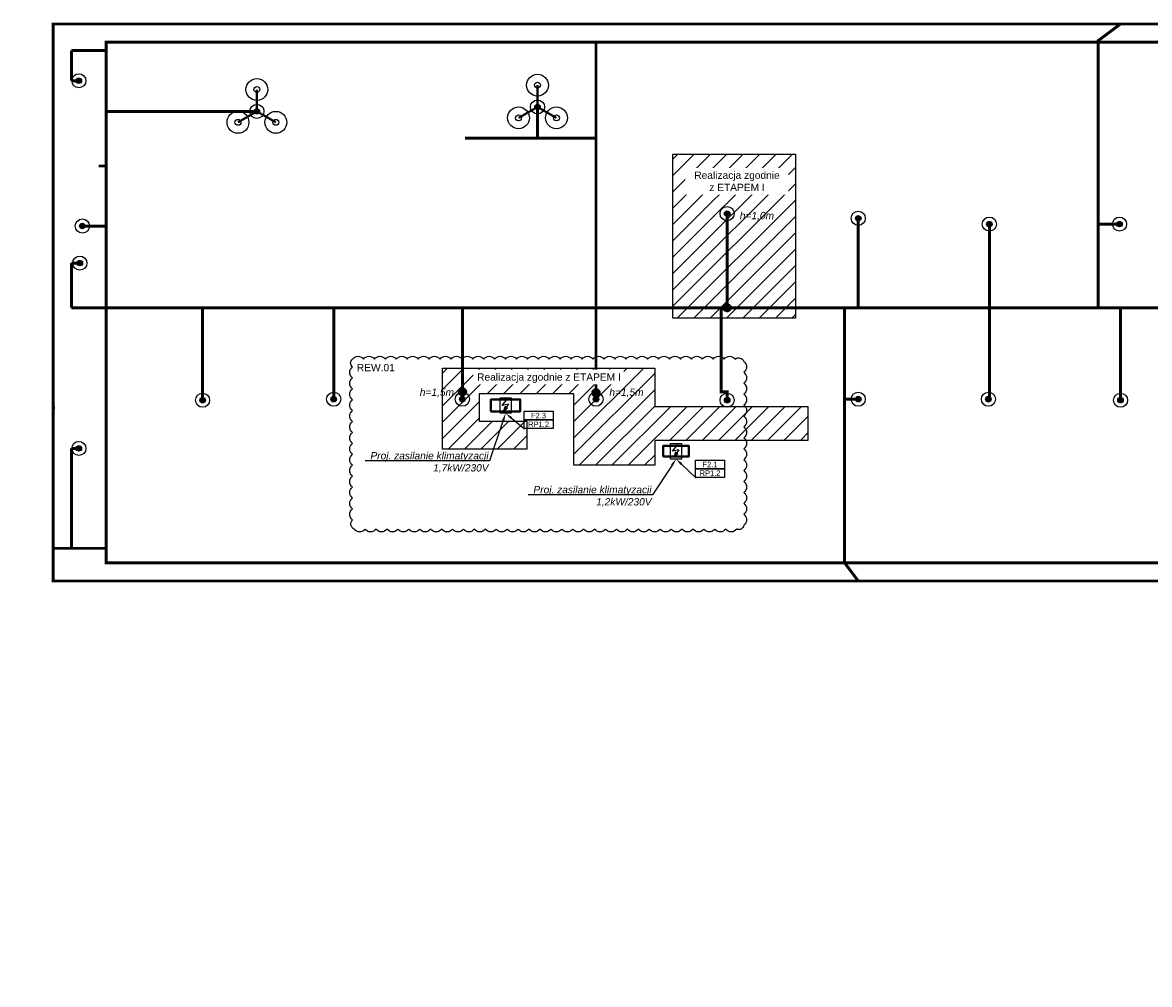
# Model space of a CAD drawing. Header units: millimetres. Extents: x 0 to 36495, y 0 to 20340.
# Tile 2 of 4: x 30493 to 33587, y 15255 to 17898. Entities that reach past the tile are written whole.
import ezdxf
from ezdxf import colors
from ezdxf.entities.mleader import LeaderData, LeaderLine
from ezdxf.enums import TextEntityAlignment as Align
from ezdxf.math import Vec2, Vec3

# ---------------------------------------------------------------- set-up
doc = ezdxf.new("R2010")
doc.units = ezdxf.units.MM
doc.linetypes.add('PHANTOM2', pattern=[1.25, 0.625, -0.125, 0.125, -0.125, 0.125, -0.125])
for name, color, linetype in [('_IE_Adresy_Obwodów', 246, 'Continuous'), ('_IE_istniejacy odgrom', 44, 'Continuous'), ('_IE_Odgrom', 24, 'PHANTOM2'), ('_IE_Odgrom_Iglice', 24, 'Continuous'), ('_IE_Opisy obwodów', 244, 'Continuous'), ('_IE_Punkty_Zasilania', 5, 'Continuous'), ('_IE_REW01', 30, 'Continuous')]:
    doc.layers.add(name, color=color, linetype=linetype)
doc.layers.add('KL_urządzenia', color=7, linetype='Continuous', lineweight=40)
doc.styles.get("Standard").update_dxf_attribs({"font": 'ARIAL.TTF'})

# ---------------------------------------------------------------- blocks, each defined once
blk = doc.blocks.new('G$C91B2A860')
at = {"layer": '_IE_istniejacy odgrom'}
h = blk.add_hatch(color=256, dxfattribs=at)
edge = h.paths.add_edge_path()
edge.add_arc((0, 0), 7.58, 0, 360)
at = {"layer": '_IE_istniejacy odgrom', "linetype": 'PHANTOM2', "ltscale": 6, "const_width": 6}
for points in [[(0, 60), (0, 0)], [(-52, -30), (0, 0)], [(52, -30), (0, 0)]]:
    blk.add_lwpolyline(points, dxfattribs=at)
at = {"layer": '_IE_istniejacy odgrom'}
for centre, radius in [((0, 60), 30), ((0, 60), 8.13), ((-52, -30), 30), ((0, 0), 19.4), ((0, 0), 7.58), ((52, -30), 30), ((-52, -30), 8.13), ((52, -30), 8.13)]:
    blk.add_circle(centre, radius, dxfattribs=at)
at = {"layer": '_IE_istniejacy odgrom', "ltscale": 20}
blk.add_circle((0, 0), 3.6, dxfattribs=at)
blk.add_circle((0, 0), 3.6, dxfattribs=at)
blk.add_circle((0, 0), 3.6, dxfattribs=at)
blk.add_circle((0, 0), 3.6, dxfattribs=at)
blk.add_circle((0, 0), 3.6, dxfattribs=at)
blk.add_circle((0, 0), 3.6, dxfattribs=at)
blk.add_circle((0, 0), 3.6, dxfattribs=at)
blk.add_circle((0, 0), 3.6, dxfattribs=at)
blk.add_circle((0, 0), 3.6, dxfattribs=at)
blk.add_circle((0, 0), 3.6, dxfattribs=at)
blk.add_circle((0, 0), 3.6, dxfattribs=at)
blk.add_circle((0, 0), 3.6, dxfattribs=at)
blk.add_circle((0, 0), 3.6, dxfattribs=at)
blk.add_circle((0, 0), 3.6, dxfattribs=at)
blk.add_circle((0, 0), 3.6, dxfattribs=at)
blk.add_circle((0, 0), 3.6, dxfattribs=at)
blk = doc.blocks.new('G$C4CD24569')
at = {"layer": '_IE_Odgrom_Iglice'}
h = blk.add_hatch(color=256, dxfattribs=at)
edge = h.paths.add_edge_path()
edge.add_arc((0, 0), 7.58, 0, 360)
for radius in [19.4, 7.58]:
    blk.add_circle((0, 0), radius, dxfattribs=at)
blk = doc.blocks.new('_punkt_zasilania')
at = {"layer": '_IE_Punkty_Zasilania'}
blk.add_hatch(color=94, dxfattribs=at).paths.add_polyline_path([(9.6, 7.2), (20, 14.8), (16.5, 16.6), (13.8, 19.1)])
at = {"layer": '_IE_Punkty_Zasilania', "color": 5}
for p, q in [((0, 42.9), (30.1, 42.9)), ((0, 0), (0, 42.9)), ((30.1, 42.9), (30.1, 0)), ((30.1, 0), (0, 0))]:
    blk.add_line(p, q, dxfattribs=at)
at = {"layer": '_IE_Punkty_Zasilania', "color": 94}
for p, q in [((5.2, 21.5), (20, 39.6)), ((23, 25.3), (5.2, 21.5)), ((23, 25.3), (9.6, 7.2)), ((13.8, 19.1), (9.6, 7.2)), ((9.6, 7.2), (20, 14.8)), ((16.5, 16.6), (13.8, 19.1)), ((20, 14.8), (16.5, 16.6))]:
    blk.add_line(p, q, dxfattribs=at)
blk = doc.blocks.new('*U36148')
at = {"layer": '_IE_Adresy_Obwodów', "color": 7}
for points in [[(-792, 474), (0, 474), (0, 237), (-792, 237)], [(-792, 237), (0, 237), (0, 0), (-792, 0)]]:
    blk.add_lwpolyline(points, close=True, dxfattribs=at)
at = {"layer": '_IE_Adresy_Obwodów', "width": 0.9, "flags": 12}
for tag, p in [('ADRES', (-396, 356)), ('ROZDZ', (-396, 119))]:
    blk.add_attdef(tag, text='', height=150, dxfattribs=at).set_placement(p, align=Align.MIDDLE)
ml = blk.add_multileader_mtext('Standard')
ml.set_content(' ')
ml.set_leader_properties()
ml.build(insert=Vec2(0, 0))
ml.multileader.update_dxf_attribs({"arrow_head_size": 200})
ctx = ml.context
ctx.base_point, ctx.arrow_head_size, ctx.plane_origin = Vec3(-784, 0), 200, Vec3(-1346, 72)
notes = []
notes.append((ctx, [(0, (1, 1, 0), (-792, 0), (1, 0), 8, [(0, [(-1301, 420), (-792, 0)], 0, [])])]))
ctx.mtext.insert, ctx.mtext.flow_direction = Vec3(-782, 2), 5
for ctx, leaders in notes:
    for number, flags, end, landing, length, lines in leaders:
        leader = LeaderData()
        leader.index, (leader.has_last_leader_line, leader.has_dogleg_vector, leader.attachment_direction) = number, flags
        leader.last_leader_point, leader.dogleg_vector, leader.dogleg_length = Vec3(end), Vec3(landing), length
        for number, points, colour, breaks in lines:
            line = LeaderLine()
            line.index, line.vertices, line.color, line.breaks = number, Vec3.list(points), colors.encode_raw_color(colour), breaks
            leader.lines.append(line)
        ctx.leaders.append(leader)
blk = doc.blocks.new('*U39703')
at = {"layer": '_IE_Adresy_Obwodów', "color": 7}
for points in [[(-792, 474), (0, 474), (0, 237), (-792, 237)], [(-792, 237), (0, 237), (0, 0), (-792, 0)]]:
    blk.add_lwpolyline(points, close=True, dxfattribs=at)
at = {"layer": '_IE_Adresy_Obwodów', "width": 0.9, "flags": 12}
for tag, p in [('ADRES', (-396, 356)), ('ROZDZ', (-396, 119))]:
    blk.add_attdef(tag, text='', height=150, dxfattribs=at).set_placement(p, align=Align.MIDDLE)
ml = blk.add_multileader_mtext('Standard')
ml.set_content(' ')
ml.set_leader_properties()
ml.build(insert=Vec2(0, 0))
ml.multileader.update_dxf_attribs({"arrow_head_size": 200})
ctx = ml.context
ctx.base_point, ctx.arrow_head_size, ctx.plane_origin = Vec3(-784, 0), 200, Vec3(-1346, 72)
ctx.text_align_type = 2
notes = []
notes.append((ctx, [(0, (1, 1, 0), (-792, 0), (1, 0), 8, [(0, [(-1328, 506), (-792, 0)], 0, [])])]))
ctx.mtext.insert, ctx.mtext.flow_direction = Vec3(-782, 2), 5
for ctx, leaders in notes:
    for number, flags, end, landing, length, lines in leaders:
        leader = LeaderData()
        leader.index, (leader.has_last_leader_line, leader.has_dogleg_vector, leader.attachment_direction) = number, flags
        leader.last_leader_point, leader.dogleg_vector, leader.dogleg_length = Vec3(end), Vec3(landing), length
        for number, points, colour, breaks in lines:
            line = LeaderLine()
            line.index, line.vertices, line.color, line.breaks = number, Vec3.list(points), colors.encode_raw_color(colour), breaks
            leader.lines.append(line)
        ctx.leaders.append(leader)

msp = doc.modelspace()

# ---------------------------------------------------------------- hatches: boundary and pattern name
at = {"transparency": 33554687}
h = msp.add_hatch(dxfattribs=at)
h.set_pattern_fill('ANSI31', color=134, scale=10)
h.set_pattern_definition([(45, (-20746.785, 1316.085), (-22.45064, 22.45064), [])])
h.paths.add_polyline_path([(32278.7, 17536), (32615, 17536), (32615, 17085.4), (32278.7, 17085.4)])
h.paths.add_polyline_path([(31645.9, 16948.1), (32228.6, 16948.1), (32228.6, 16842.9), (32006.6, 16842.9), (32006.6, 16877.5), (31746.4, 16877.5), (31746.4, 16802.5), (31877.5, 16802.5), (31877.5, 16725.8), (31645.9, 16725.8), (31645.9, 16842.9)])
h.paths.add_polyline_path([(32006.6, 16842.9), (32649, 16842.9), (32649, 16749.6), (32228.6, 16749.6), (32228.6, 16681.3), (32006.6, 16681.3)])
h.paths.add_polyline_path([(35554.3, 17476.8), (35848.6, 17476.8), (35848.6, 17278.2), (35554.3, 17278.2)])
h.paths.add_polyline_path([(36228, 16908.5), (36495.3, 16908.5), (36495.3, 16670.6), (36228, 16670.6)])
h.paths.add_polyline_path([(35559.1, 16791.5), (35846, 16791.5), (35846, 16609.7), (35559.1, 16609.7)])
at = {"layer": '_IE_istniejacy odgrom'}
h = msp.add_hatch(color=256, dxfattribs=at)
edge = h.paths.add_edge_path()
edge.add_arc((30647.6, 17737.5), 7.58, 0, 360)
h = msp.add_hatch(color=256, dxfattribs=at)
edge = h.paths.add_edge_path()
edge.add_arc((32787.3, 17359.8), 7.58, 0, 360)
h = msp.add_hatch(color=256, dxfattribs=at)
edge = h.paths.add_edge_path()
edge.add_arc((30657.2, 17338.5), 7.58, 0, 360)
h = msp.add_hatch(color=256, dxfattribs=at)
edge = h.paths.add_edge_path()
edge.add_arc((33147.3, 17343.8), 7.58, 0, 360)
h = msp.add_hatch(color=256, dxfattribs=at)
edge = h.paths.add_edge_path()
edge.add_arc((33504.6, 17343.8), 7.58, 0, 360)
h = msp.add_hatch(color=256, dxfattribs=at)
edge = h.paths.add_edge_path()
edge.add_arc((30650.3, 17236.7), 7.58, 0, 360)
h = msp.add_hatch(color=256, dxfattribs=at)
edge = h.paths.add_edge_path()
edge.add_arc((30987.3, 16860.2), 7.58, 0, 360)
h = msp.add_hatch(color=256, dxfattribs=at)
edge = h.paths.add_edge_path()
edge.add_arc((31347.3, 16862.9), 7.58, 0, 360)
h = msp.add_hatch(color=256, dxfattribs=at)
edge = h.paths.add_edge_path()
edge.add_arc((32427.3, 16860.2), 7.58, 0, 360)
h = msp.add_hatch(color=256, dxfattribs=at)
edge = h.paths.add_edge_path()
edge.add_arc((32787.3, 16862.9), 7.58, 0, 360)
h = msp.add_hatch(color=256, dxfattribs=at)
edge = h.paths.add_edge_path()
edge.add_arc((33144.6, 16862.9), 7.58, 0, 360)
h = msp.add_hatch(color=256, dxfattribs=at)
edge = h.paths.add_edge_path()
edge.add_arc((33507.3, 16860.2), 7.58, 0, 360)
h = msp.add_hatch(color=256, dxfattribs=at)
edge = h.paths.add_edge_path()
edge.add_arc((30647.6, 16727.6), 7.58, 0, 360)
at = {"layer": '_IE_Odgrom', "linetype": 'PHANTOM2', "ltscale": 10}
for points in [[(32416.3, 17114, -1), (32438.3, 17114, -1)], [(32416.3, 17114, -1), (32438.3, 17114, -1)], [(31689.5, 16883.2, -1), (31711.5, 16883.2, -1)], [(31689.5, 16883.2, -1), (31711.5, 16883.2, -1)], [(32056.3, 16880.5, -1), (32078.3, 16880.5, -1)], [(32056.3, 16880.5, -1), (32078.3, 16880.5, -1)]]:
    msp.add_hatch(color=256, dxfattribs=at).paths.add_polyline_path(points)
at = {"layer": '_IE_Odgrom_Iglice'}
h = msp.add_hatch(color=256, dxfattribs=at)
edge = h.paths.add_edge_path()
edge.add_arc((32427.3, 17372.6), 7.58, 0, 360)

# ---------------------------------------------------------------- linework, layer by layer
at = {"color": 134}
for points in [[(32278.7, 17536), (32615, 17536), (32615, 17085.4), (32278.7, 17085.4)], [(31645.9, 16948.1), (32228.6, 16948.1), (32228.6, 16842.9), (32649, 16842.9), (32649, 16749.6), (32228.6, 16749.6), (32228.6, 16681.3), (32006.6, 16681.3), (32006.6, 16877.5), (31746.4, 16877.5), (31746.4, 16802.5), (31877.5, 16802.5), (31877.5, 16725.8), (31645.9, 16725.8), (31645.9, 16842.9)]]:
    msp.add_lwpolyline(points, close=True, dxfattribs=at)
at = {"layer": '_IE_istniejacy odgrom', "linetype": 'PHANTOM2', "ltscale": 10, "const_width": 8}
for points in [[(30582.3, 16839), (30577.3, 16839), (30577.3, 16363.5), (36437.3, 16363.5), (36437.3, 17893.5), (30577.3, 17893.5), (30577.3, 16839)], [(33445.6, 17114), (33445.6, 17847.5), (33507.3, 17893.5)], [(30627.3, 17820.5), (30722.3, 17820.5), (30722.3, 16413.5), (36321.3, 16413.5), (36321.3, 17843.5), (30722.3, 17843.5), (30722.3, 17820.5)], [(30627.3, 17737.5), (30627.3, 17820.5)], [(32067.3, 17843.5), (32067.3, 17579.6)], [(30647.6, 17737.5), (30627.3, 17737.5)], [(31906.7, 17665.5), (31906.7, 17579.6)], [(30722.3, 17653.4), (31136.4, 17653.4)], [(31707.3, 17579.6), (32067.3, 17579.8), (32067.3, 17114)], [(30701.7, 17503.4), (30722.3, 17503.4)], [(32787.3, 17114), (32787.3, 17359.8)], [(30661.2, 17338.5), (30722.3, 17338.5)], [(33147.3, 17343.8), (33147.3, 17114)], [(33507.3, 17343.8), (33445.6, 17343.8)], [(30647.6, 17236.7), (30627.3, 17236.7)], [(30627.3, 17236.7), (30627.3, 17114)], [(30627.3, 17114), (30722.3, 17114)], [(30722.3, 17114), (36321.3, 17114)], [(30987.3, 16860.2), (30987.3, 17114)], [(31347.3, 16862.9), (31347.3, 17114)], [(31700.5, 16862.9), (31700.5, 17114)], [(32067.3, 16862.9), (32067.3, 17114)], [(32427.3, 16862.9), (32427.3, 16883.2), (32410.7, 16883.2), (32410.7, 17114)], [(32749.8, 17114), (32749.8, 16413.5), (32787.3, 16363.5)], [(33147.3, 16862.9), (33147.3, 17114)], [(33507.3, 16862.9), (33507.3, 17117.7)], [(32787.4, 16862.9), (32749.8, 16862.9)], [(30627.3, 16727.6), (30647.6, 16727.6)], [(30627.3, 16453.3), (30627.3, 16727.6)], [(30577.3, 16453.3), (30722.3, 16453.3)]]:
    msp.add_lwpolyline(points, dxfattribs=at)
at = {"layer": '_IE_istniejacy odgrom'}
for centre, radius in [((30647.6, 17737.5), 19.4), ((30647.6, 17737.5), 7.58), ((30657.2, 17338.5), 19.4), ((32787.3, 17359.8), 19.4), ((32787.3, 17359.8), 7.58), ((33147.3, 17343.8), 19.4), ((33504.6, 17343.8), 19.4), ((30657.2, 17338.5), 7.58), ((33147.3, 17343.8), 7.58), ((33504.6, 17343.8), 7.58), ((30650.3, 17236.7), 19.4), ((30650.3, 17236.7), 7.58), ((30987.3, 16860.2), 19.4), ((30987.3, 16860.2), 7.58), ((31347.3, 16862.9), 19.4), ((31347.3, 16862.9), 7.58), ((32427.3, 16860.2), 19.4), ((32427.3, 16860.2), 7.58), ((32787.3, 16862.9), 19.4), ((32787.3, 16862.9), 7.58), ((33144.6, 16862.9), 19.4), ((33144.6, 16862.9), 7.58), ((33507.3, 16860.2), 19.4), ((33507.3, 16860.2), 7.58), ((30647.6, 16727.6), 19.4), ((30647.6, 16727.6), 7.58)]:
    msp.add_circle(centre, radius, dxfattribs=at)
at = {"layer": '_IE_Odgrom', "linetype": 'PHANTOM2', "ltscale": 10, "const_width": 8}
msp.add_lwpolyline([(32427.3, 17372.6), (32427.3, 17114)], dxfattribs=at)
at = {"layer": '_IE_Odgrom', "linetype": 'PHANTOM2', "ltscale": 10}
for centre in [(32427.3, 17114), (32427.3, 17114), (31700.5, 16883.2), (31700.5, 16883.2), (32067.3, 16880.5), (32067.3, 16880.5)]:
    msp.add_circle(centre, 11, dxfattribs=at)
at = {"layer": '_IE_Odgrom_Iglice'}
for radius in [19.4, 7.58]:
    msp.add_circle((32427.3, 17372.6), radius, dxfattribs=at)
at = {"layer": 'KL_urządzenia', "color": 6, "elevation": 826}
msp.add_lwpolyline([(31778.9, 16829.1), (31859.4, 16829.1), (31859.4, 16862.1), (31778.9, 16862.1), (31778.9, 16829.1)], dxfattribs=at)
at = {"layer": 'KL_urządzenia', "color": 6}
msp.add_lwpolyline([(32252.1, 16705.1), (32322.1, 16705.1), (32322.1, 16735.1), (32252.1, 16735.1), (32252.1, 16705.1)], dxfattribs=at)

# ---------------------------------------------------------------- block references
for name, p in [('G$C91B2A860', (31136.4, 17653.4)), ('G$C91B2A860', (31906.7, 17665.5)), ('G$C4CD24569', (31700.5, 16862.9)), ('G$C4CD24569', (32067.3, 16862.9))]:
    msp.add_blockref(name, p)
at = {"layer": '_IE_Adresy_Obwodów', "xscale": 0.1, "yscale": 0.1, "zscale": 0.1}
for name, p, values in [('*U36148', (31949.3, 16782.2, 826), {'ADRES': 'F2.3', 'ROZDZ': 'RP1.2'}), ('*U39703', (32419.9, 16648), {'ADRES': 'F2.1', 'ROZDZ': 'RP1.2'})]:
    msp.add_blockref(name, p, dxfattribs=at).add_auto_attribs(values)
at = {"layer": '_IE_Punkty_Zasilania'}
for p in [(31804.1, 16824.1, 826), (32272.1, 16698.6)]:
    msp.add_blockref('_punkt_zasilania', p, dxfattribs=at)

# ---------------------------------------------------------------- texts
at = {"layer": '_IE_REW01', "insert": (31410.9, 16959.6), "char_height": 20, "width": 190.597, "attachment_point": 1}
msp.add_mtext('REW.01', dxfattribs=at)

# ---------------------------------------------------------------- leaders
at = {"layer": '_IE_Opisy obwodów'}
ml = msp.add_multileader_mtext('Standard', dxfattribs=at)
ml.set_content('{\\fArial|b0|i1|c238|p34;h=1,0m}', color=256)
ml.set_leader_properties()
ml.build(insert=Vec2(0, 0))
ml.multileader.update_dxf_attribs({"text_left_attachment_type": 6, "text_right_attachment_type": 6, "dogleg_length": 0.36, "arrow_head_size": 20})
ctx = ml.context
ctx.base_point, ctx.char_height, ctx.arrow_head_size, ctx.plane_origin = Vec3(35697.3, 17355.1), 20, 20, Vec3(35654.1, 16761.6)
ctx.left_attachment, ctx.right_attachment = 6, 6
notes = []
notes.append((ctx, [(0, (0, 0, 0), (0, 0), (1, 0), 1, [])]))
ctx.mtext.insert, ctx.mtext.flow_direction = Vec3(35699.3, 17379.2), 5
ml = msp.add_multileader_mtext('Standard', dxfattribs=at)
ml.set_content('{\\fArial|b0|i1|c238|p34;h=1,0m}', color=256)
ml.set_leader_properties()
ml.build(insert=Vec2(0, 0))
ml.multileader.update_dxf_attribs({"text_left_attachment_type": 6, "text_right_attachment_type": 6, "dogleg_length": 0.36, "arrow_head_size": 20})
ctx = ml.context
ctx.base_point, ctx.char_height, ctx.arrow_head_size, ctx.plane_origin = Vec3(32460.2, 17353.2), 20, 20, Vec3(32417.1, 16759.7)
ctx.left_attachment, ctx.right_attachment = 6, 6
notes.append((ctx, [(0, (0, 0, 0), (0, 0), (1, 0), 1, [])]))
ctx.mtext.insert, ctx.mtext.flow_direction = Vec3(32462.2, 17377.3), 5
ml = msp.add_multileader_mtext('Standard', dxfattribs=at)
ml.set_content('{\\fArial|b0|i1|c238|p34;h=1,5m}', color=256)
ml.set_leader_properties()
ml.build(insert=Vec2(0, 0))
ml.multileader.update_dxf_attribs({"text_left_attachment_type": 6, "text_right_attachment_type": 6, "dogleg_length": 0.36, "arrow_head_size": 20})
ctx = ml.context
ctx.base_point, ctx.char_height, ctx.arrow_head_size, ctx.plane_origin = Vec3(32102, 16868), 20, 20, Vec3(32058.8, 16274.5)
ctx.left_attachment, ctx.right_attachment = 6, 6
notes.append((ctx, [(0, (0, 0, 0), (0, 0), (1, 0), 1, [])]))
ctx.mtext.insert, ctx.mtext.flow_direction = Vec3(32104, 16892.1), 5
ml = msp.add_multileader_mtext('Standard', dxfattribs=at)
ml.set_content('{\\fArial|b0|i1|c238|p34;h=1,5m}', color=256)
ml.set_leader_properties()
ml.build(insert=Vec2(0, 0))
ml.multileader.update_dxf_attribs({"text_left_attachment_type": 6, "text_right_attachment_type": 6, "dogleg_length": 0.36, "arrow_head_size": 20})
ctx = ml.context
ctx.base_point, ctx.char_height, ctx.arrow_head_size, ctx.plane_origin = Vec3(31581.6, 16868), 20, 20, Vec3(31538.4, 16274.5)
ctx.left_attachment, ctx.right_attachment = 6, 6
notes.append((ctx, [(0, (0, 0, 0), (0, 0), (1, 0), 1, [])]))
ctx.mtext.insert, ctx.mtext.flow_direction = Vec3(31583.6, 16892.1), 5
ml = msp.add_multileader_mtext('Standard', dxfattribs=at)
ml.set_content('{\\fArial|b0|i1|c238|p34;Proj. zasilanie klimatyzacji\\P1,7kW/230V}', color=256)
ml.set_leader_properties()
ml.build(insert=Vec2(0, 0))
ml.multileader.update_dxf_attribs({"text_left_attachment_type": 6, "text_right_attachment_type": 6, "dogleg_length": 0.36, "arrow_head_size": 20})
ctx = ml.context
ctx.base_point, ctx.char_height, ctx.arrow_head_size, ctx.plane_origin = Vec3(31445.9, 16693.7, 826), 20, 20, Vec3(31902.8, 16272.6, 826)
ctx.left_attachment, ctx.right_attachment, ctx.text_align_type = 6, 6, 2
notes.append((ctx, [(0, (1, 1, 0), (31774.8, 16693.7, 826), (-1, 0), 0.36, [(0, [(31819.2, 16824.1, 826), (31774.8, 16693.7, 826)], 0, [])])]))
ctx.mtext.insert, ctx.mtext.alignment, ctx.mtext.flow_direction = Vec3(31772.4, 16717.7, 826), 3, 5
ml = msp.add_multileader_mtext('Standard', dxfattribs=at)
ml.set_content('{\\fArial|b0|i1|c238|p34;h=1,0m}', color=256)
ml.set_leader_properties()
ml.build(insert=Vec2(0, 0))
ml.multileader.update_dxf_attribs({"text_left_attachment_type": 6, "text_right_attachment_type": 6, "dogleg_length": 0.36, "arrow_head_size": 20})
ctx = ml.context
ctx.base_point, ctx.char_height, ctx.arrow_head_size, ctx.plane_origin = Vec3(36339.9, 16746.2), 20, 20, Vec3(36296.7, 16152.7)
ctx.left_attachment, ctx.right_attachment = 6, 6
notes.append((ctx, [(0, (0, 0, 0), (0, 0), (1, 0), 1, [])]))
ctx.mtext.insert, ctx.mtext.flow_direction = Vec3(36341.9, 16770.3), 5
ml = msp.add_multileader_mtext('Standard', dxfattribs=at)
ml.set_content('{\\fArial|b0|i1|c238|p34;h=1,5m}', color=256)
ml.set_leader_properties()
ml.build(insert=Vec2(0, 0))
ml.multileader.update_dxf_attribs({"text_left_attachment_type": 6, "text_right_attachment_type": 6, "dogleg_length": 0.36, "arrow_head_size": 20})
ctx = ml.context
ctx.base_point, ctx.char_height, ctx.arrow_head_size, ctx.plane_origin = Vec3(35702.8, 16658.9), 20, 20, Vec3(35659.7, 16065.4)
ctx.left_attachment, ctx.right_attachment = 6, 6
notes.append((ctx, [(0, (0, 0, 0), (0, 0), (1, 0), 1, [])]))
ctx.mtext.insert, ctx.mtext.flow_direction = Vec3(35704.8, 16683), 5
ml = msp.add_multileader_mtext('Standard', dxfattribs=at)
ml.set_content('{\\fArial|b0|i1|c238|p34;Proj. zasilanie klimatyzacji\\P1,2kW/230V}', color=256)
ml.set_leader_properties()
ml.build(insert=Vec2(0, 0))
ml.multileader.update_dxf_attribs({"text_left_attachment_type": 6, "text_right_attachment_type": 6, "dogleg_length": 0.36, "arrow_head_size": 20})
ctx = ml.context
ctx.base_point, ctx.char_height, ctx.arrow_head_size, ctx.plane_origin = Vec3(31893.3, 16600.4), 20, 20, Vec3(32355.7, 16125.6)
ctx.left_attachment, ctx.right_attachment, ctx.text_align_type = 6, 6, 2
notes.append((ctx, [(0, (1, 1, 0), (32222.3, 16600.4), (-1, 0), 0.36, [(0, [(32287.1, 16698.6), (32222.3, 16600.4)], 0, [])])]))
ctx.mtext.insert, ctx.mtext.alignment, ctx.mtext.flow_direction = Vec3(32219.9, 16624.4), 3, 5
for ctx, leaders in notes:
    for number, flags, end, landing, length, lines in leaders:
        leader = LeaderData()
        leader.index, (leader.has_last_leader_line, leader.has_dogleg_vector, leader.attachment_direction) = number, flags
        leader.last_leader_point, leader.dogleg_vector, leader.dogleg_length = Vec3(end), Vec3(landing), length
        for number, points, colour, breaks in lines:
            line = LeaderLine()
            line.index, line.vertices, line.color, line.breaks = number, Vec3.list(points), colors.encode_raw_color(colour), breaks
            leader.lines.append(line)
        ctx.leaders.append(leader)

# ---------------------------------------------------------------- next in the draw order: texts
at = {"color": 134, "char_height": 20, "attachment_point": 1, "bg_fill": 3, "box_fill_scale": 1.5, "bg_fill_color": 1, "bg_fill_transparency": 0}
for s, insert, width in [('\\pxqc;Realizacja zgodnie \\Pz ETAPEM I', (32323, 17488.1), 262.784), ('Realizacja zgodnie z ETAPEM I', (31741, 16933.8), 392.352)]:
    msp.add_mtext(s, dxfattribs=dict(at, insert=insert, width=width))

# ---------------------------------------------------------------- next in the draw order: linework, layer by layer
at = {"layer": '_IE_REW01'}
msp.add_lwpolyline([(31399.1, 16972.9, -0.5206), (31429.1, 16972.9, -0.5206), (31459.1, 16972.9, -0.5206), (31489.1, 16972.9, -0.5206), (31519.1, 16972.9, -0.5206), (31549.1, 16972.9, -0.5206), (31579.1, 16972.9, -0.5206), (31609.1, 16972.9, -0.5206), (31639.1, 16972.9, -0.5206), (31669.1, 16972.9, -0.5206), (31699.1, 16972.9, -0.5206), (31729.1, 16972.9, -0.5206), (31759.1, 16972.9, -0.5206), (31789.1, 16972.9, -0.5206), (31819.1, 16972.9, -0.5206), (31849.1, 16972.9, -0.5206), (31879.1, 16972.9, -0.5206), (31909.1, 16972.9, -0.5206), (31939.1, 16972.9, -0.5206), (31969.1, 16972.9, -0.5206), (31999.1, 16972.9, -0.5206), (32029.1, 16972.9, -0.5206), (32059.1, 16972.9, -0.5206), (32089.1, 16972.9, -0.5206), (32119.1, 16972.9, -0.5206), (32149.1, 16972.9, -0.5206), (32179.1, 16972.9, -0.5206), (32209.1, 16972.9, -0.5206), (32239.1, 16972.9, -0.5206), (32269.1, 16972.9, -0.5206), (32299.1, 16972.9, -0.5206), (32329.1, 16972.9, -0.5206), (32359.1, 16972.9, -0.5206), (32389.1, 16972.9, -0.5206), (32419.1, 16972.9, -0.5206), (32449.1, 16972.9, -0.5206), (32472.8, 16966.7, -0.5206), (32472.8, 16936.7, -0.5206), (32472.8, 16906.7, -0.5206), (32472.8, 16876.7, -0.5206), (32472.8, 16846.7, -0.5206), (32472.8, 16816.7, -0.5206), (32472.8, 16786.7, -0.5206), (32472.8, 16756.7, -0.5206), (32472.8, 16726.7, -0.5206), (32472.8, 16696.7, -0.5206), (32472.8, 16666.7, -0.5206), (32472.8, 16636.7, -0.5206), (32472.8, 16606.7, -0.5206), (32472.8, 16576.7, -0.5206), (32472.8, 16546.7, -0.5206), (32472.8, 16516.7, -0.5206), (32453.5, 16506, -0.5206), (32423.5, 16506, -0.5206), (32393.5, 16506, -0.5206), (32363.5, 16506, -0.5206), (32333.5, 16506, -0.5206), (32303.5, 16506, -0.5206), (32273.5, 16506, -0.5206), (32243.5, 16506, -0.5206), (32213.5, 16506, -0.5206), (32183.5, 16506, -0.5206), (32153.5, 16506, -0.5206), (32123.5, 16506, -0.5206), (32093.5, 16506, -0.5206), (32063.5, 16506, -0.5206), (32033.5, 16506, -0.5206), (32003.5, 16506, -0.5206), (31973.5, 16506, -0.5206), (31943.5, 16506, -0.5206), (31913.5, 16506, -0.5206), (31883.5, 16506, -0.5206), (31853.5, 16506, -0.5206), (31823.5, 16506, -0.5206), (31793.5, 16506, -0.5206), (31763.5, 16506, -0.5206), (31733.5, 16506, -0.5206), (31703.5, 16506, -0.5206), (31673.5, 16506, -0.5206), (31643.5, 16506, -0.5206), (31613.5, 16506, -0.5206), (31583.5, 16506, -0.5206), (31553.5, 16506, -0.5206), (31523.5, 16506, -0.5206), (31493.5, 16506, -0.5206), (31463.5, 16506, -0.5206), (31433.5, 16506, -0.5206), (31403.5, 16506, -0.5206), (31399.1, 16531.5, -0.5206), (31399.1, 16561.5, -0.5206), (31399.1, 16591.5, -0.5206), (31399.1, 16621.5, -0.5206), (31399.1, 16651.5, -0.5206), (31399.1, 16681.5, -0.5206), (31399.1, 16711.5, -0.5206), (31399.1, 16741.5, -0.5206), (31399.1, 16771.5, -0.5206), (31399.1, 16801.5, -0.5206), (31399.1, 16831.5, -0.5206), (31399.1, 16861.5, -0.5206), (31399.1, 16891.5, -0.5206), (31399.1, 16921.5, -0.5206), (31399.1, 16951.5, -0.5206), (31399.1, 16972.9, -0.5206)], format="xyb", close=True, dxfattribs=at)

doc.saveas('drawing.dxf')
